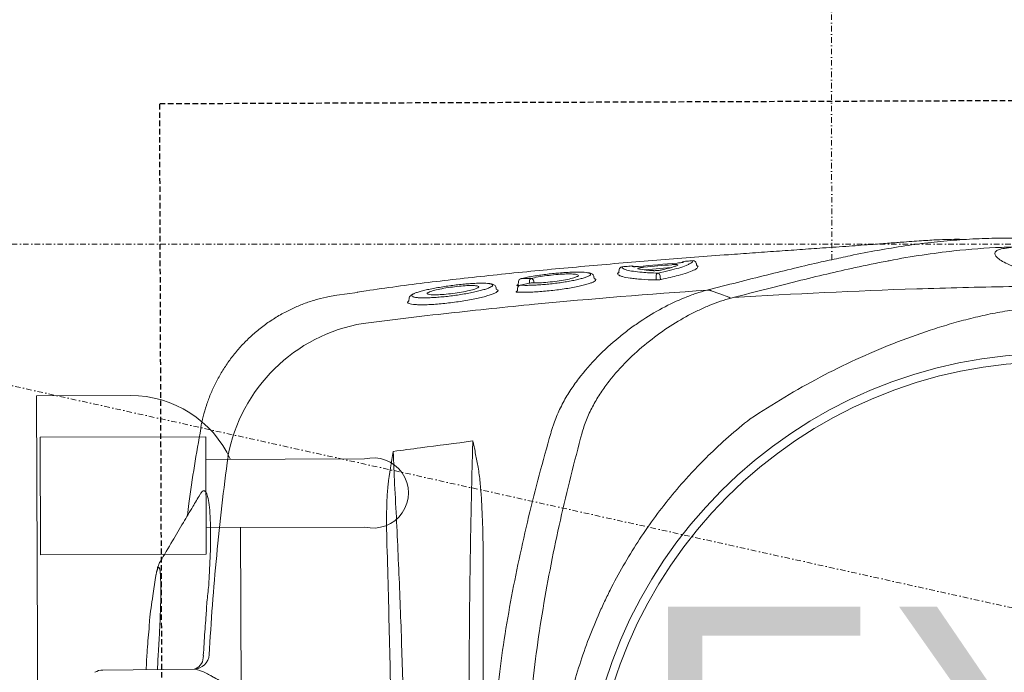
# Model space of a CAD drawing. Header units: millimetres. Extents: x 103872 to 294171, y 5570 to 32737.
# Tile 6 of 117: x 107060 to 107284, y 8713 to 8862. Entities that reach past the tile are written whole.
import ezdxf

# ---------------------------------------------------------------- set-up
doc = ezdxf.new("R2010")
doc.units = ezdxf.units.MM
doc.header["$LTSCALE"] = 2.5
doc.linetypes.add('11aa1PB-bd$0$11aa1PB-af$0$TRATTEGGIATA', pattern=[0.75, 0.5, -0.25])
doc.linetypes.add('DASHDOT2', pattern=[0.5, 0.25, -0.125, 0, -0.125])
for name, color, linetype, lineweight in [('A - TEXT', 7, 'Continuous', 13), ('CKD Equipments', 252, 'Continuous', 0), ('Dimension', 40, 'Continuous', 0), ('EQUIPMENT', 210, 'Continuous', 0), ('K Equipment', 30, 'Continuous', 9)]:
    doc.layers.add(name, color=color, linetype=linetype, lineweight=lineweight)
doc.layers.add('FAINTEQUIP', color=253, linetype='Continuous')
doc.styles.add('style1', font='arial.ttf', dxfattribs={"height": 150})

# ---------------------------------------------------------------- blocks, each defined once
blk = doc.blocks.new('G$C62143A14')
at = {"color": 8, "linetype": 'Continuous', "lineweight": 0}
for p, q in [((208.18, 421.59), (207.96, 442.42)), ((229.05, 430.4), (224.9, 430.98)), ((208.09, 429.99), (211.67, 429.77)), ((263.02, 420.05), (263.03, 420.06)), ((293.32, 389.13), (293.32, 389.13)), ((293.99, 384.45), (293.33, 389.13)), ((291.52, 372.86), (291.75, 373.03)), ((291.75, 373.03), (291.89, 372.94)), ((292.68, 372.68), (292.07, 372.73)), ((294.69, 352.82), (294.55, 352.56)), ((294.69, 352.82), (295.04, 352.87)), ((295.02, 347.96), (294.44, 348.02)), ((295.57, 347.57), (295.56, 347.78)), ((296.51, 347.79), (295.72, 347.85)), ((295.62, 347.42), (295.63, 347.34)), ((297.11, 347.26), (297.12, 347.17)), ((297.14, 330.54), (297.51, 330.6)), ((299.19, 324.84), (298.65, 324.89)), ((299.65, 313.02), (299.11, 319.03)), ((299.93, 306.87), (299.54, 307.1)), ((300.25, 307.25), (300.6, 307.28))]:
    blk.add_line(p, q, dxfattribs=at)
at = {"color": 8, "linetype": 'Continuous', "lineweight": 0, "flags": 128}
for points in [[(297.14, 316.41), (297.53, 316.42), (297.75, 316.42)], [(297.76, 315.55), (297.54, 315.55), (297.25, 315.55)], [(294.35, 303.89), (293.65, 301.9), (292.93, 299.88)], [(294.36, 303.9), (294.36, 303.9), (294.36, 303.9)]]:
    blk.add_lwpolyline(points, dxfattribs=at)
at = {"color": 8, "linetype": 'Continuous', "lineweight": 0}
for radius in [106.93, 105]:
    blk.add_circle((173.18, 226), radius, dxfattribs=at)
for centre, radius, start, end in [((204.46, 442.38), 3.5, 0.6162, 31.58), ((211.65, 421.66), 3.47, 181.0853, 266.5636), ((211.04, 422.65), 3.14, 205.2925, 273.8166), ((249.74, 376.79), 37.74, 9.6758, 79.5449), ((264.82, 359.79), 5.1, 198.6597, 198.9824), ((294.94, 347.26), 0.7, 12.661, 83.5815), ((296.43, 347.09), 0.7, 13.9483, 83.5267), ((296.58, 344.61), 0.647, 25.9821, 94.7257), ((296.48, 344.98), 0.693, 275.2747, 353.0745), ((298.68, 325.23), 0.348, 185.1947, 265.5072), ((299.12, 324.15), 0.697, 5.1574, 85.494), ((299.33, 321.9), 0.695, 318.7848, 5.7695), ((297.12, 316.75), 0.335, 206.4693, 272.844), ((297.78, 315.75), 0.67, 26.2861, 92.8593), ((297.27, 315.2), 0.351, 93.7086, 162.6713), ((297.71, 316.25), 0.701, 273.6779, 342.8405), ((300.37, 310.04), 0.693, 4.1684, 50.6673), ((300.28, 306.9), 0.349, 95.7954, 184.7427), ((300.53, 307.98), 0.698, 275.8053, 4.7892)]:
    blk.add_arc(centre, radius, start, end, dxfattribs=at)
for points, knots in [([(217.34, 431.84), (215.51, 432.03), (212.42, 432.35), (209.32, 432.48), (208.06, 432.53)], [0, 0, 0, 0, 0.593547, 1, 1, 1, 1]), ([(211.67, 429.77), (212.8, 429.7), (215.09, 429.56), (218.36, 429.4), (221.43, 429.28), (224.19, 429.21), (226.63, 429.19), (228.63, 429.23), (230.14, 429.31), (231.09, 429.45), (231.48, 429.63), (231.26, 429.85), (230.51, 430.11), (229.54, 430.3), (229.05, 430.4)], [0, 0, 0, 0, 0.082182, 0.166764, 0.247017, 0.329479, 0.412022, 0.496967, 0.579727, 0.664898, 0.747476, 0.832441, 0.915021, 1, 1, 1, 1]), ([(224.9, 430.98), (223.05, 431.29), (220.59, 431.72), (217.98, 431.83), (217.34, 431.86)], [0, 0, 0, 0, 0.753677, 1, 1, 1, 1]), ([(232.62, 429.35), (232.51, 429.44), (232.21, 429.6), (231.78, 429.77), (231.17, 429.96), (230.4, 430.16), (229.66, 430.3), (229.26, 430.36)], [0, 0, 0, 0, 0.095307, 0.229075, 0.409095, 0.722588, 1, 1, 1, 1]), ([(247.95, 420.3), (247.03, 420.83), (244.9, 422.08), (241.37, 424.17), (237.17, 426.65), (234.2, 428.42), (232.62, 429.35)], [0, 0, 0, 0, 0.1790671, 0.418189, 0.6906263, 1, 1, 1, 1]), ([(191.78, 388.17), (191.99, 389.22), (192.26, 390.25), (192.87, 392.28), (193.22, 393.28), (193.97, 395.21), (194.37, 396.15), (195.22, 398), (195.66, 398.9), (196.56, 400.66), (197.02, 401.53), (197.72, 402.8), (197.95, 403.22), (198.43, 404.05), (198.66, 404.46), (199.83, 406.48), (200.76, 408.01), (202.1, 410.19), (202.54, 410.89), (203.17, 411.93), (203.38, 412.27), (203.79, 412.93), (203.99, 413.25), (204.96, 414.85), (205.66, 416.01), (206.41, 417.33), (206.55, 417.58), (206.82, 418.08), (206.95, 418.32), (207.3, 419.01), (207.5, 419.42), (208, 420.56), (208.18, 421.17), (208.18, 421.59)], [0, 0, 0, 0, 0.0625, 0.0625, 0.125, 0.125, 0.1875, 0.1875, 0.25, 0.25, 0.3125, 0.3125, 0.34375, 0.34375, 0.375, 0.375, 0.5, 0.5, 0.5625, 0.5625, 0.59375, 0.59375, 0.625, 0.625, 0.75, 0.75, 0.78125, 0.78125, 0.8125, 0.8125, 0.875, 0.875, 1, 1, 1, 1]), ([(263.02, 420.08), (257.33, 421.08), (250.71, 422.24), (244.05, 423.02), (243.13, 423.13)], [0, 0, 0, 0, 0.861575, 1, 1, 1, 1]), ([(211.25, 419.52), (213.05, 419.41), (214.85, 419.3), (217.55, 419.11), (218.89, 419.02), (220.47, 418.9), (221.14, 418.85), (221.59, 418.81), (221.81, 418.8), (222.04, 418.78)], [0, 0, 0, 0, 0.5, 0.5, 0.75, 0.875, 0.9375, 0.9375, 1, 1, 1, 1]), ([(222.04, 418.78), (222.04, 418.78), (223.3, 418.79), (225.86, 418.35), (229.86, 418.16), (233.98, 417.93), (237.98, 417.85), (241.53, 417.88), (244.47, 418.04), (246.75, 418.33), (248.25, 418.73), (248.89, 419.24), (248.81, 419.75), (248.17, 420.12), (247.95, 420.25)], [0, 0, 0, 0, 0.000001, 0.07749, 0.156459, 0.25141, 0.349211, 0.444694, 0.543101, 0.640433, 0.740837, 0.840407, 0.943195, 1, 1, 1, 1]), ([(293.34, 389.13), (293.26, 389.7), (293.04, 391.17), (292.46, 393.48), (291.65, 396.06), (290.65, 398.57), (289.42, 401.09), (287.96, 403.58), (286.27, 406.01), (284.41, 408.27), (282.41, 410.34), (280.28, 412.24), (278.04, 413.94), (275.7, 415.46), (273.28, 416.78), (270.8, 417.9), (268.28, 418.84), (265.73, 419.56), (263.98, 419.98), (263.07, 420.1), (263.03, 420.11)], [0, 0, 0, 0, 0.037673, 0.095878, 0.154189, 0.212585, 0.271048, 0.33568, 0.39959, 0.46265, 0.524915, 0.586431, 0.647228, 0.707328, 0.766741, 0.825471, 0.883514, 0.940856, 0.997479, 1, 1, 1, 1]), ([(211.44, 418.2), (215.22, 417.96), (222.78, 417.5), (234.09, 416.51), (245.37, 415.35), (252.85, 414.38), (256.59, 413.9)], [0, 0, 0, 0, 0.249615, 0.499229, 0.749614, 1, 1, 1, 1]), ([(222.04, 418.78), (222.04, 418.78), (222.04, 418.78), (222.04, 418.78), (222.04, 418.78), (222.04, 418.78), (222.04, 418.78)], [0, 0, 0, 0, 0.000000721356, 0.000000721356, 0.000000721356, 0.000001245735, 0.000001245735, 0.000001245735, 0.000001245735]), ([(222.04, 418.78), (222.04, 418.78), (222.04, 418.78), (222.04, 418.78), (222.04, 418.78), (222.04, 418.78)], [0, 0, 0, 0, 0.341802, 0.948176, 1, 1, 1, 1]), ([(306.03, 246.53), (306.05, 246.74), (306.1, 247.44), (306.09, 249.1), (306.02, 251.41), (305.91, 253.61), (305.79, 255.51), (305.64, 257.64), (305.45, 260.19), (305.22, 263.27), (304.97, 266.57), (304.74, 269.7), (304.53, 272.52), (304.32, 275.47), (304.06, 279.2), (303.74, 283.72), (303.37, 289.07), (302.98, 294.49), (302.53, 300.72), (302.02, 307.68), (301.42, 315.36), (300.79, 323.06), (300.12, 330.75), (299.43, 338.41), (298.7, 346.04), (297.93, 353.61), (297.11, 361.08), (296.25, 368.42), (295.34, 375.55), (294.6, 380.92), (294.16, 383.8), (294.06, 384.46)], [0, 0, 0, 0, 0.00345, 0.046619, 0.089766, 0.112425, 0.13508, 0.158154, 0.181221, 0.209069, 0.237397, 0.25624, 0.275086, 0.294404, 0.313726, 0.346115, 0.37852, 0.411676, 0.44484, 0.491581, 0.538367, 0.585123, 0.633242, 0.681401, 0.729516, 0.779903, 0.830337, 0.880732, 0.93264, 0.98459, 1, 1, 1, 1]), ([(286.94, 383.13), (287.76, 376.65), (288.53, 370.15), (289.98, 357.15), (290.66, 350.64), (292.54, 331.08), (293.61, 318), (294.49, 304.89)], [0, 0, 0, 0, 0.25, 0.25, 0.5, 0.5, 1, 1, 1, 1]), ([(191, 376.67), (198.59, 376.8), (206.17, 376.94), (221.3, 377.29), (228.84, 377.49), (236.37, 377.71)], [0, 0, 0, 0, 0.5, 0.5, 1, 1, 1, 1]), ([(236.37, 377.71), (238.67, 377.78), (240.98, 377.82), (244.44, 377.78), (245.59, 377.76), (247.31, 377.68), (247.89, 377.65), (249.04, 377.56), (249.61, 377.51), (250.18, 377.45)], [0, 0, 0, 0, 0.5, 0.5, 0.75, 0.75, 0.875, 0.875, 1, 1, 1, 1]), ([(250.28, 375.96), (244.6, 375.66), (238.88, 375.38), (227.37, 374.87), (221.57, 374.64), (209.88, 374.24), (204, 374.07), (192.2, 373.78), (186.29, 373.66), (180.37, 373.57)], [0, 0, 0, 0, 0.25, 0.25, 0.5, 0.5, 0.75, 0.75, 1, 1, 1, 1]), ([(294.16, 352.6), (294.11, 352.65), (293.98, 352.78), (293.73, 353.31), (293.42, 354.15), (293.09, 355.26), (292.77, 356.58), (292.44, 358.09), (292.14, 359.73), (291.87, 361.47), (291.63, 363.23), (291.44, 364.97), (291.29, 366.64), (291.2, 368.2), (291.16, 369.59), (291.18, 370.78), (291.24, 371.74), (291.35, 372.47), (291.46, 372.73), (291.52, 372.86)], [0, 0, 0, 0, 0.033748, 0.0943765, 0.1550059, 0.2164046, 0.2778011, 0.3394988, 0.401186, 0.4625018, 0.5238027, 0.5842501, 0.6446877, 0.7043114, 0.7639324, 0.8229043, 0.8818778, 0.9409376, 1, 1, 1, 1]), ([(291.89, 372.94), (291.91, 372.94), (291.96, 372.91), (292.02, 372.8), (292.06, 372.73)], [0, 0, 0, 0, 0.362557, 1, 1, 1, 1]), ([(293.71, 371.53), (293.63, 371.79), (293.53, 372.04), (293.36, 372.27), (293.05, 372.57), (292.8, 372.64), (292.68, 372.68)], [0, 0, 0, 0, 0.040319, 0.556981, 0.79767, 1, 1, 1, 1]), ([(292.91, 371.44), (292.88, 371.3), (292.81, 370.96), (292.76, 370.16), (292.74, 369.11), (292.77, 367.89), (292.85, 366.53), (292.97, 365.07), (293.13, 363.56), (293.33, 362.02), (293.56, 360.51), (293.82, 359.04), (294.1, 357.68), (294.39, 356.46), (294.69, 355.42), (294.95, 354.63), (295.11, 354.31), (295.18, 354.18)], [0, 0, 0, 0, 0.051259, 0.120283, 0.188472, 0.25666, 0.324296, 0.39193, 0.459615, 0.527293, 0.595995, 0.664696, 0.734631, 0.804571, 0.875351, 0.946131, 1, 1, 1, 1]), ([(293.27, 372.08), (293.21, 372.06), (293.08, 372.03), (292.98, 371.77), (292.93, 371.56), (292.92, 371.5), (292.91, 371.44)], [0, 0, 0, 0, 0.435282, 0.87053, 0.887642, 1, 1, 1, 1]), ([(293.7, 371.55), (293.63, 371.69), (293.48, 371.99), (293.35, 372.05), (293.27, 372.08)], [0, 0, 0, 0, 0.460027, 1, 1, 1, 1]), ([(295.97, 354.29), (295.98, 354.35), (296.04, 354.57), (296.08, 355.21), (296.1, 356.17), (296.07, 357.34), (296, 358.65), (295.88, 360.07), (295.73, 361.57), (295.54, 363.11), (295.32, 364.64), (295.08, 366.13), (294.82, 367.54), (294.55, 368.81), (294.27, 369.93), (294, 370.83), (293.81, 371.37), (293.71, 371.53), (293.7, 371.55)], [0, 0, 0, 0, 0.024652, 0.093115, 0.161575, 0.22959, 0.297606, 0.365358, 0.433111, 0.501455, 0.569803, 0.639058, 0.708314, 0.778292, 0.84826, 0.918899, 0.989527, 1, 1, 1, 1]), ([(295.02, 357.12), (294.94, 357.28), (294.74, 357.66), (294.4, 358.94), (294.04, 360.69), (293.73, 362.7), (293.52, 364.71), (293.42, 366.44), (293.44, 367.69), (293.53, 368.06), (293.57, 368.21)], [0, 0, 0, 0, 0.104326, 0.2390748, 0.3747463, 0.5100267, 0.6439516, 0.7758487, 0.9059011, 1, 1, 1, 1]), ([(293.57, 368.21), (293.58, 368.28), (293.62, 368.55), (293.7, 368.56), (293.75, 368.57)], [0, 0, 0, 0, 0.273671, 1, 1, 1, 1]), ([(293.75, 368.57), (293.78, 368.56), (293.88, 368.54), (294, 368.28), (294.08, 368.1)], [0, 0, 0, 0, 0.292267, 1, 1, 1, 1]), ([(294.08, 368.1), (294.1, 368.07), (294.22, 367.87), (294.49, 366.91), (294.84, 365.29), (295.16, 363.32), (295.41, 361.3), (295.55, 359.45), (295.58, 357.95), (295.5, 357.42), (295.46, 357.16)], [0, 0, 0, 0, 0.025718, 0.168563, 0.309104, 0.450813, 0.590944, 0.727665, 0.867111, 1, 1, 1, 1]), ([(176.37, 358.94), (182.93, 359), (189.47, 359.03), (199.27, 359.03), (202.53, 359.03), (209.05, 359), (212.31, 358.99), (218.81, 358.93), (222.06, 358.9), (228.52, 358.82), (231.74, 358.78), (241.38, 358.62), (247.76, 358.49), (254.1, 358.33)], [0, 0, 0, 0, 0.25, 0.25, 0.375, 0.375, 0.5, 0.5, 0.625, 0.625, 0.75, 0.75, 1, 1, 1, 1]), ([(254.16, 356.97), (253.59, 356.87), (253.02, 356.78), (251.88, 356.63), (251.31, 356.57), (249.59, 356.4), (248.44, 356.3), (245, 356.08), (242.7, 355.98), (238.08, 355.85), (235.77, 355.81), (231.14, 355.77), (228.82, 355.77), (226.5, 355.78)], [0, 0, 0, 0, 0.0625, 0.0625, 0.125, 0.125, 0.25, 0.25, 0.5, 0.5, 0.75, 0.75, 1, 1, 1, 1]), ([(260, 358.13), (259.94, 358.11), (259.88, 358.09), (259.76, 358.07), (259.7, 358.05), (259.52, 358.01), (259.39, 357.99), (259.03, 357.91), (258.79, 357.86), (258.06, 357.71), (257.57, 357.62), (256.11, 357.33), (255.14, 357.15), (254.16, 356.97)], [0, 0, 0, 0, 0.03125, 0.03125, 0.0625, 0.0625, 0.125, 0.125, 0.25, 0.25, 0.5, 0.5, 1, 1, 1, 1]), ([(259.99, 358.16), (260.03, 358.16), (260.08, 358.17), (260.13, 358.18), (260.13, 358.18), (260.14, 358.18), (260.15, 358.18)], [0, 0, 0, 0, 0.0002027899, 0.0002027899, 0.0002027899, 0.000241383, 0.000241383, 0.000241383, 0.000241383]), ([(260, 358.13), (260.04, 358.14), (260.08, 358.16), (260.13, 358.17), (260.14, 358.18), (260.14, 358.18), (260.15, 358.18)], [0, 0, 0, 0, 0.0002012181, 0.0002012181, 0.0002012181, 0.0002381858, 0.0002381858, 0.0002381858, 0.0002381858]), ([(295.46, 357.16), (295.43, 357.05), (295.33, 356.78), (295.18, 356.76), (295.04, 357.07), (295.02, 357.12)], [0, 0, 0, 0, 0.3430891, 0.88625, 1, 1, 1, 1]), ([(226.5, 355.78), (219.55, 355.81), (212.59, 355.82), (198.65, 355.8), (191.67, 355.77), (184.68, 355.72)], [0, 0, 0, 0, 0.5, 0.5, 1, 1, 1, 1]), ([(295.04, 352.87), (295.18, 352.9), (295.45, 352.96), (295.69, 353.24), (295.84, 353.54), (295.93, 353.79), (295.96, 354.01), (295.98, 354.35)], [0, 0, 0, 0, 0.189682, 0.383118, 0.601033, 0.910563, 1, 1, 1, 1]), ([(295.18, 354.18), (295.2, 354.13), (295.31, 353.88), (295.51, 353.64), (295.73, 353.61), (295.89, 353.86), (295.95, 354.17), (295.97, 354.29)], [0, 0, 0, 0, 0.05833, 0.302284, 0.613601, 0.849253, 1, 1, 1, 1]), ([(184.11, 354.02), (187.42, 353.89), (190.73, 353.7), (197.33, 353.19), (200.62, 352.87), (210.48, 351.74), (217.01, 350.75), (226.74, 348.97), (229.97, 348.33), (236.41, 346.95), (239.63, 346.22), (249.23, 343.92), (255.57, 342.23), (261.88, 340.42)], [0, 0, 0, 0, 0.125, 0.125, 0.25, 0.25, 0.5, 0.5, 0.625, 0.625, 0.75, 0.75, 1, 1, 1, 1]), ([(294.55, 352.56), (294.53, 352.53), (294.46, 352.38), (294.33, 352.4), (294.2, 352.56), (294.16, 352.6)], [0, 0, 0, 0, 0.164294, 0.743142, 1, 1, 1, 1]), ([(296.72, 330.21), (296.64, 330.29), (296.48, 330.46), (296.21, 331.05), (295.92, 331.89), (295.62, 332.98), (295.33, 334.28), (295.04, 335.76), (294.78, 337.37), (294.55, 339.07), (294.35, 340.79), (294.2, 342.5), (294.09, 344.13), (294.03, 345.63), (294.02, 346.99), (294.05, 347.73), (294.07, 348.1)], [0, 0, 0, 0, 0.071618, 0.142753, 0.213878, 0.286427, 0.35898, 0.431664, 0.504338, 0.576108, 0.647879, 0.719404, 0.790924, 0.860781, 0.930635, 1, 1, 1, 1]), ([(294.07, 348.1), (294.07, 348.14), (294.08, 348.25), (294.11, 348.34), (294.16, 348.32), (294.21, 348.25), (294.23, 348.16), (294.23, 348.15)], [0, 0, 0, 0, 0.154961, 0.423114, 0.700286, 0.983621, 1, 1, 1, 1]), ([(294.44, 348.03), (294.42, 348.03), (294.36, 348.03), (294.29, 348.08), (294.24, 348.12), (294.22, 348.15), (294.22, 348.15), (294.22, 348.15)], [0, 0, 0, 0, 0.182746, 0.439819, 0.656767, 0.84565, 1, 1, 1, 1]), ([(295.56, 347.78), (295.56, 347.89), (295.56, 347.98), (295.58, 348.11), (295.59, 348.15), (295.61, 348.17), (295.62, 348.16), (295.64, 348.15), (295.65, 348.13), (295.67, 348.09), (295.68, 348.06), (295.7, 347.99), (295.71, 347.95), (295.72, 347.85)], [0, 0, 0, 0, 0.25, 0.25, 0.5, 0.5, 0.625, 0.625, 0.75, 0.75, 0.875, 0.875, 1, 1, 1, 1]), ([(262.02, 333.28), (258.73, 334.18), (255.43, 335.04), (248.8, 336.69), (245.48, 337.48), (235.46, 339.73), (228.74, 341.06), (218.57, 342.75), (215.17, 343.26), (208.35, 344.16), (204.93, 344.56), (194.65, 345.57), (187.78, 345.99), (180.88, 346.15)], [0, 0, 0, 0, 0.125, 0.125, 0.25, 0.25, 0.5, 0.5, 0.625, 0.625, 0.75, 0.75, 1, 1, 1, 1]), ([(295.63, 347.34), (295.62, 347.01), (295.59, 346.34), (295.6, 345.13), (295.65, 343.78), (295.75, 342.35), (295.88, 340.86), (296.05, 339.36), (296.26, 337.87), (296.48, 336.46), (296.73, 335.15), (296.99, 333.98), (297.26, 332.99), (297.49, 332.28), (297.62, 332.01), (297.67, 331.9)], [0, 0, 0, 0, 0.077175, 0.156582, 0.233739, 0.313124, 0.390191, 0.469435, 0.547696, 0.628206, 0.706882, 0.787758, 0.867927, 0.950446, 1, 1, 1, 1]), ([(296.18, 344.87), (296.1, 345.24), (296.02, 345.6), (295.94, 345.96), (295.84, 346.42), (295.73, 346.88), (295.63, 347.34)], [0, 0, 0, 0, 0.002000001, 0.002000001, 0.002000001, 0.004555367, 0.004555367, 0.004555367, 0.004555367]), ([(296.09, 345.25), (296.17, 345.25), (296.31, 345.25), (296.46, 345.26), (296.53, 345.26)], [0, 0, 0, 0, 0.492258, 1, 1, 1, 1]), ([(298.45, 331.95), (298.46, 331.99), (298.52, 332.19), (298.57, 332.76), (298.62, 333.69), (298.62, 334.81), (298.58, 336.08), (298.5, 337.45), (298.38, 338.92), (298.23, 340.41), (298.05, 341.92), (297.84, 343.39), (297.62, 344.77), (297.38, 346.07), (297.21, 346.8), (297.12, 347.17)], [0, 0, 0, 0, 0.020975, 0.103092, 0.183625, 0.266595, 0.345335, 0.426326, 0.505338, 0.586596, 0.666706, 0.749125, 0.829586, 0.912317, 1, 1, 1, 1]), ([(297.12, 347.17), (297.13, 346.81), (297.13, 346.45), (297.14, 346.09), (297.15, 345.69), (297.16, 345.29), (297.16, 344.9)], [0, 0, 0, 0, 0.002000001, 0.002000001, 0.002000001, 0.004185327, 0.004185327, 0.004185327, 0.004185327]), ([(297.58, 334.47), (297.49, 334.68), (297.28, 335.14), (296.94, 336.58), (296.61, 338.45), (296.35, 340.55), (296.19, 342.58), (296.15, 344.02), (296.17, 344.68), (296.18, 344.87)], [0, 0, 0, 0, 0.13658, 0.298557, 0.459137, 0.618553, 0.777567, 0.932744, 1, 1, 1, 1]), ([(296.54, 344.29), (296.47, 344.29), (296.39, 344.29), (296.32, 344.28), (296.25, 344.28), (296.18, 344.28), (296.16, 344.28)], [0.0009424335, 0.0009424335, 0.0009424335, 0.0009424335, 0.0012598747, 0.0012598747, 0.0012598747, 0.0015659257, 0.0015659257, 0.0015659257, 0.0015659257]), ([(297.16, 344.9), (297.28, 344.39), (297.51, 343.38), (297.82, 341.35), (298.05, 339.26), (298.19, 337.27), (298.2, 335.69), (298.16, 334.78), (298.09, 334.62), (298.08, 334.61)], [0, 0, 0, 0, 0.171047, 0.337716, 0.501919, 0.665785, 0.826587, 0.987812, 1, 1, 1, 1]), ([(176.96, 339.43), (179.33, 339.32), (181.45, 339.19), (184.64, 338.91), (185.7, 338.8), (187.83, 338.55), (188.88, 338.42), (194.15, 337.67), (198.29, 336.84), (206.46, 334.76), (210.49, 333.5), (216.42, 331.29), (218.39, 330.49), (221.31, 329.22), (222.28, 328.78), (224.21, 327.87), (225.17, 327.41), (229.93, 325.02), (233.59, 322.91), (240.66, 318.33), (244.06, 315.86), (248.96, 311.86), (250.56, 310.48), (252.91, 308.34), (253.69, 307.62), (255.22, 306.14), (255.98, 305.39), (259.71, 301.59), (262.53, 298.39), (265.16, 295.03)], [0, 0, 0, 0, 0.0625, 0.0625, 0.09375, 0.09375, 0.125, 0.125, 0.25, 0.25, 0.375, 0.375, 0.4375, 0.4375, 0.46875, 0.46875, 0.5, 0.5, 0.625, 0.625, 0.75, 0.75, 0.8125, 0.8125, 0.84375, 0.84375, 0.875, 0.875, 1, 1, 1, 1]), ([(261.89, 340.42), (262.18, 340.34), (262.47, 340.26), (263.05, 340.09), (263.34, 340), (264.19, 339.71), (264.75, 339.51), (266.4, 338.85), (267.46, 338.35), (269.53, 337.27), (270.53, 336.68), (272.48, 335.43), (273.41, 334.77), (276.1, 332.73), (277.76, 331.28), (280.86, 328.24), (282.3, 326.66), (283.99, 324.62), (284.32, 324.21), (284.96, 323.38), (285.28, 322.97), (286.2, 321.73), (286.79, 320.9), (288.47, 318.4), (289.48, 316.71), (291.29, 313.34), (292.1, 311.64), (293.13, 309.09), (293.45, 308.23), (294.02, 306.53), (294.28, 305.68), (294.5, 304.84)], [0, 0, 0, 0, 0.015625, 0.015625, 0.03125, 0.03125, 0.0625, 0.0625, 0.125, 0.125, 0.1875, 0.1875, 0.25, 0.25, 0.375, 0.375, 0.5, 0.5, 0.53125, 0.53125, 0.5625, 0.5625, 0.625, 0.625, 0.75, 0.75, 0.875, 0.875, 0.9375, 0.9375, 1, 1, 1, 1]), ([(298.08, 334.61), (298.03, 334.43), (297.92, 334.05), (297.73, 334.1), (297.6, 334.43), (297.58, 334.47)], [0, 0, 0, 0, 0.442836, 0.93482, 1, 1, 1, 1]), ([(292.69, 299.36), (292.26, 300.96), (291.71, 302.57), (290.72, 305), (290.36, 305.81), (289.6, 307.43), (289.2, 308.23), (287.91, 310.65), (286.95, 312.24), (284.85, 315.42), (283.7, 316.99), (281.18, 320.09), (279.83, 321.59), (276.94, 324.47), (275.4, 325.86), (272.9, 327.8), (272.03, 328.43), (270.67, 329.33), (270.21, 329.62), (269.28, 330.18), (268.8, 330.46), (267.36, 331.24), (266.37, 331.72), (264.32, 332.57), (263.27, 332.94), (262.17, 333.24)], [0, 0, 0, 0, 0.125, 0.125, 0.1875, 0.1875, 0.25, 0.25, 0.375, 0.375, 0.5, 0.5, 0.625, 0.625, 0.75, 0.75, 0.8125, 0.8125, 0.84375, 0.84375, 0.875, 0.875, 0.9375, 0.9375, 1, 1, 1, 1]), ([(297.51, 330.6), (297.64, 330.62), (297.9, 330.67), (298.14, 330.93), (298.31, 331.23), (298.4, 331.47), (298.43, 331.67), (298.44, 331.91)], [0, 0, 0, 0, 0.17949, 0.37827, 0.600214, 0.910843, 1, 1, 1, 1]), ([(297.67, 331.9), (297.7, 331.83), (297.81, 331.57), (297.99, 331.36), (298.2, 331.32), (298.35, 331.52), (298.42, 331.83), (298.45, 331.95)], [0, 0, 0, 0, 0.090668, 0.336678, 0.578374, 0.827655, 1, 1, 1, 1]), ([(297.02, 330.3), (296.99, 330.26), (296.91, 330.11), (296.8, 330.17), (296.72, 330.21)], [0, 0, 0, 0, 0.2883186, 1, 1, 1, 1]), ([(297.14, 330.54), (297.14, 330.52), (297.1, 330.38), (297.05, 330.33), (297.02, 330.3)], [0, 0, 0, 0, 0.259715, 1, 1, 1, 1]), ([(296.82, 316.6), (296.85, 317.77), (296.91, 318.83), (297.01, 320.26), (297.05, 320.72), (297.12, 321.35), (297.14, 321.56), (297.19, 321.95), (297.21, 322.14), (297.34, 323.04), (297.46, 323.63), (297.62, 324.2), (297.65, 324.31), (297.72, 324.5), (297.76, 324.59), (297.87, 324.83), (297.94, 324.95), (298.02, 325.04)], [0, 0, 0, 0, 0.25, 0.25, 0.375, 0.375, 0.4375, 0.4375, 0.5, 0.5, 0.75, 0.75, 0.8125, 0.8125, 0.875, 0.875, 1, 1, 1, 1]), ([(298.34, 325.2), (298.34, 325.19), (298.36, 325.18), (298.39, 325.12), (298.41, 325.05), (298.41, 325.05), (298.41, 325.05), (298.41, 325.05), (298.41, 325.05), (298.41, 325.03), (298.41, 325.02), (298.42, 325.01)], [0, 0, 0, 0, 0.360471, 0.996119, 1, 1, 1, 1, 1, 1, 1.104216, 1.104216, 1.104216, 1.104216]), ([(299.21, 323.4), (299.17, 323.3), (299.01, 322.93), (298.78, 321.67), (298.58, 319.9), (298.44, 317.97), (298.4, 316.69), (298.38, 316.05)], [0, 0, 0, 0, 0.101558, 0.36428, 0.634712, 0.816091, 1, 1, 1, 1]), ([(299.81, 324.21), (299.68, 324.19), (299.47, 324.14), (299.28, 323.61), (299.21, 323.4)], [0, 0, 0, 0, 0.608975, 1, 1, 1, 1]), ([(300.02, 321.97), (299.98, 322.44), (299.94, 322.9), (299.89, 323.37), (299.87, 323.65), (299.84, 323.93), (299.81, 324.21)], [0, 0, 0, 0, 0.002, 0.002, 0.002, 0.003216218, 0.003216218, 0.003216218, 0.003216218]), ([(299.39, 320.51), (299.41, 320.58), (299.44, 320.6), (299.48, 320.55), (299.5, 320.52), (299.53, 320.44), (299.55, 320.39), (299.58, 320.27), (299.59, 320.2), (299.63, 320.04), (299.64, 319.95), (299.67, 319.75), (299.69, 319.65), (299.71, 319.44), (299.72, 319.33), (299.73, 319.22)], [0, 0, 0, 0, 0.25, 0.25, 0.375, 0.375, 0.5, 0.5, 0.625, 0.625, 0.75, 0.75, 0.875, 0.875, 1, 1, 1, 1]), ([(299.9, 320.47), (299.88, 320.64), (299.87, 320.8), (299.86, 321.04), (299.86, 321.11), (299.85, 321.25), (299.85, 321.32), (299.85, 321.45), (299.85, 321.51), (299.86, 321.61), (299.86, 321.66), (299.88, 321.78), (299.89, 321.83), (299.91, 321.85)], [0, 0, 0, 0, 0.25, 0.25, 0.375, 0.375, 0.5, 0.5, 0.625, 0.625, 0.75, 0.75, 1, 1, 1, 1]), ([(298.95, 317.07), (298.97, 317.47), (299, 317.84), (299.05, 318.52), (299.09, 318.84), (299.2, 319.71), (299.29, 320.17), (299.39, 320.51)], [0, 0, 0, 0, 0.25, 0.25, 0.5, 0.5, 1, 1, 1, 1]), ([(296.94, 315.3), (296.92, 315.4), (296.9, 315.5), (296.87, 315.71), (296.86, 315.83), (296.84, 316.06), (296.83, 316.18), (296.82, 316.4), (296.82, 316.5), (296.82, 316.6)], [0, 0, 0, 0, 0.25, 0.25, 0.5, 0.5, 0.75, 0.75, 1, 1, 1, 1]), ([(299.12, 315.04), (299.11, 315.1), (299.1, 315.18), (299.07, 315.33), (299.05, 315.42), (299.02, 315.68), (298.99, 315.87), (298.97, 316.15), (298.96, 316.24), (298.95, 316.43), (298.95, 316.52), (298.94, 316.69), (298.94, 316.78), (298.94, 316.93), (298.94, 317.01), (298.95, 317.07)], [0, 0, 0, 0, 0.125, 0.125, 0.25, 0.25, 0.5, 0.5, 0.625, 0.625, 0.75, 0.75, 0.875, 0.875, 1, 1, 1, 1]), ([(299.54, 307.1), (299.53, 307.1), (299.38, 307.19), (299.02, 307.89), (298.46, 309.27), (297.9, 311.14), (297.39, 313.18), (297.09, 314.59), (296.94, 315.3)], [0, 0, 0, 0, 0.014248, 0.225084, 0.445739, 0.672661, 0.835112, 1, 1, 1, 1]), ([(298.38, 316.05), (298.57, 315.15), (298.96, 313.34), (299.55, 311.21), (300.06, 309.65), (300.35, 309.1), (300.47, 308.88)], [0, 0, 0, 0, 0.266556, 0.54057, 0.811878, 1, 1, 1, 1]), ([(300.19, 311.52), (300.11, 311.7), (300.02, 311.9), (299.85, 312.38), (299.76, 312.65), (299.49, 313.53), (299.31, 314.23), (299.12, 315.04)], [0, 0, 0, 0, 0.25, 0.25, 0.5, 0.5, 1, 1, 1, 1]), ([(300.3, 312.85), (300.31, 312.74), (300.32, 312.63), (300.33, 312.42), (300.33, 312.31), (300.34, 312.12), (300.34, 312.03), (300.34, 311.86), (300.33, 311.78), (300.32, 311.59), (300.3, 311.51), (300.26, 311.46), (300.25, 311.46), (300.22, 311.47), (300.21, 311.49), (300.19, 311.52)], [0, 0, 0, 0, 0.125, 0.125, 0.25, 0.25, 0.375, 0.375, 0.5, 0.5, 0.75, 0.75, 0.875, 0.875, 1, 1, 1, 1]), ([(300.92, 310.22), (300.9, 310.24), (300.88, 310.3), (300.84, 310.42), (300.83, 310.47), (300.81, 310.57), (300.8, 310.63), (300.76, 310.82), (300.74, 310.97), (300.7, 311.28), (300.68, 311.45), (300.67, 311.62)], [0, 0, 0, 0, 0.25, 0.25, 0.375, 0.375, 0.5, 0.5, 0.75, 0.75, 1, 1, 1, 1]), ([(301.23, 308.04), (301.19, 308.5), (301.15, 308.97), (301.11, 309.43), (301.1, 309.65), (301.08, 309.87), (301.06, 310.1)], [0, 0, 0, 0, 0.002, 0.002, 0.002, 0.002950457, 0.002950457, 0.002950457, 0.002950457]), ([(300.47, 308.88), (300.53, 308.75), (300.7, 308.38), (300.95, 308.11), (301.14, 308.06), (301.23, 308.04)], [0, 0, 0, 0, 0.205685, 0.600472, 1, 1, 1, 1]), ([(294.5, 304.84), (294.5, 304.84), (294.5, 304.85), (294.49, 304.86), (294.49, 304.87), (294.49, 304.88), (294.49, 304.89)], [0, 0, 0, 0, 0.000033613, 0.000033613, 0.000033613, 0.0000984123, 0.0000984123, 0.0000984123, 0.0000984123]), ([(294.49, 304.89), (295.09, 302.54), (296.29, 297.84), (297.97, 291.2), (299.52, 284.89), (300.69, 279.97), (301.27, 277.25), (301.44, 276.45)], [0, 0, 0, 0, 0.225239, 0.450475, 0.677754, 0.905051, 1, 1, 1, 1]), ([(299.98, 307.08), (299.98, 307.07), (299.98, 307.05), (299.98, 307.04), (299.98, 307), (299.97, 306.9), (299.95, 306.88), (299.93, 306.87)], [-0.134772, -0.134772, -0.134772, -0.134772, 0, 0, 0, 0.374519, 1, 1, 1, 1]), ([(294.5, 304.84), (294.51, 304.77), (294.52, 304.69), (294.53, 304.52), (294.53, 304.43), (294.51, 304.27), (294.49, 304.19), (294.43, 304.04), (294.4, 303.97), (294.36, 303.9)], [0, 0, 0, 0, 0.25, 0.25, 0.5, 0.5, 0.75, 0.75, 1, 1, 1, 1]), ([(292.81, 298.92), (293.68, 285.01), (294.34, 271.07), (295.02, 250.13), (295.19, 243.14), (295.43, 229.15), (295.5, 222.15), (295.54, 201.17), (295.36, 187.21), (294.56, 159.32), (293.96, 145.4), (293.13, 131.5)], [0, 0, 0, 0, 0.25, 0.25, 0.375, 0.375, 0.5, 0.5, 0.75, 0.75, 1, 1, 1, 1]), ([(301.12, 263.85), (300.65, 266.26), (299.77, 270.69), (298.2, 277.53), (296.56, 284.26), (294.77, 291.32), (293.46, 296.39), (292.81, 298.92)], [0, 0, 0, 0, 0.229395, 0.422012, 0.614832, 0.807537, 1, 1, 1, 1]), ([(265.16, 295.03), (266.9, 292.42), (268.56, 289.8), (271.72, 284.5), (273.22, 281.83), (276.08, 276.42), (277.43, 273.7), (279.98, 268.18), (281.17, 265.39), (283.41, 259.74), (284.44, 256.91), (285.85, 252.62), (286.3, 251.18), (287.14, 248.29), (287.54, 246.84), (288.29, 243.91), (288.64, 242.44), (289.27, 239.47), (289.55, 237.97), (290.02, 234.96), (290.22, 233.44), (290.43, 231.13), (290.49, 230.35), (290.55, 229.19), (290.56, 228.8), (290.59, 228.01), (290.6, 227.62), (290.62, 225.65), (290.56, 224.09), (290.35, 221.02), (290.18, 219.49), (289.77, 216.47), (289.52, 214.97), (288.95, 211.99), (288.63, 210.51), (287.95, 207.58), (287.58, 206.12), (286.8, 203.23), (286.38, 201.79), (285.07, 197.5), (284.11, 194.66), (280.98, 186.21), (278.56, 180.65), (274.42, 172.38), (272.96, 169.66), (269.9, 164.27), (268.3, 161.61), (266.62, 158.98)], [0, 0, 0, 0, 0.0625, 0.0625, 0.125, 0.125, 0.1875, 0.1875, 0.25, 0.25, 0.3125, 0.3125, 0.34375, 0.34375, 0.375, 0.375, 0.40625, 0.40625, 0.4375, 0.4375, 0.46875, 0.46875, 0.484375, 0.484375, 0.492188, 0.492188, 0.5, 0.5, 0.53125, 0.53125, 0.5625, 0.5625, 0.59375, 0.59375, 0.625, 0.625, 0.65625, 0.65625, 0.6875, 0.6875, 0.75, 0.75, 0.875, 0.875, 0.9375, 0.9375, 1, 1, 1, 1]), ([(301.44, 276.45), (301.75, 275.05), (302.55, 271.44), (303.6, 265.92), (304.62, 259.79), (305.4, 253.83), (305.96, 247.99), (306.24, 243.12), (306.35, 239.27), (306.37, 236.26), (306.35, 232.9), (306.3, 229.24), (306.24, 225.22), (306.18, 221.07), (306.13, 216.7), (306.09, 212.1), (306.06, 207.11), (306.04, 201.95), (306.04, 196.95), (306.05, 192.75), (306.06, 189.23), (306.06, 186.3), (306.05, 183.54), (306.03, 180.52), (305.98, 177.38), (305.88, 174.2), (305.73, 171.32), (305.46, 167.82), (304.99, 163.66), (304.2, 158.49), (303.16, 153), (302.17, 148.58), (301.46, 146.05), (301.24, 145.3)], [0, 0, 0, 0, 0.033599, 0.086704, 0.14001, 0.193319, 0.246393, 0.299468, 0.326258, 0.353125, 0.379834, 0.406408, 0.428618, 0.451478, 0.47167, 0.492329, 0.516002, 0.540379, 0.564065, 0.588402, 0.605742, 0.623087, 0.640895, 0.658706, 0.685242, 0.711788, 0.738802, 0.765824, 0.81871, 0.871587, 0.924587, 0.977588, 1, 1, 1, 1]), ([(304.34, 232.77), (304.34, 233.59), (304.32, 235.34), (304.17, 240.5), (303.67, 247.37), (302.53, 255.86), (301.72, 260.92), (301.15, 263.69), (301.12, 263.85)], [0, 0, 0, 0, 0.076639, 0.163762, 0.518013, 0.751525, 0.985081, 1, 1, 1, 1]), ([(304.01, 184.73), (303.97, 184.22), (303.86, 183.03), (303.62, 181.83), (303.29, 180.95), (302.86, 180.52), (302.33, 180.49), (301.69, 180.94), (300.97, 181.91), (300.2, 183.37), (299.41, 185.28), (298.69, 187.43), (298.06, 189.77), (297.52, 192.16), (297.04, 194.87), (296.62, 197.87), (296.32, 200.95), (296.12, 203.96), (296.02, 206.73), (295.99, 209.52), (296.03, 212.49), (296.17, 215.56), (296.38, 218.45), (296.7, 221.56), (297.14, 224.68), (297.72, 227.74), (298.34, 230.38), (298.99, 232.61), (299.71, 234.69), (300.48, 236.52), (301.26, 237.97), (301.97, 238.89), (302.61, 239.35), (303.16, 239.35), (303.62, 238.79), (303.98, 237.69), (304.12, 236.37), (304.2, 235.72)], [0, 0, 0, 0, 0.026608, 0.06138, 0.0962, 0.130925, 0.168927, 0.207024, 0.245099, 0.283069, 0.316694, 0.350298, 0.37294, 0.395622, 0.418192, 0.438002, 0.457786, 0.474878, 0.488481, 0.502082, 0.518368, 0.53466, 0.550889, 0.567128, 0.590899, 0.614713, 0.640745, 0.66688, 0.692979, 0.729781, 0.766704, 0.803672, 0.840537, 0.880482, 0.920552, 0.960572, 1, 1, 1, 1])]:
    blk.add_open_spline(points, degree=3, knots=knots, dxfattribs=at)
for points in [[(250.18, 377.45), (252.73, 377.15), (255.26, 376.74), (257.78, 376.28)], [(257.78, 376.28), (255.24, 376.2), (252.74, 376.09), (250.28, 375.96)], [(257.78, 376.28), (258.04, 374.21), (258.31, 372.13), (258.59, 370.05)], [(258.59, 370.05), (259.1, 366.09), (259.61, 362.14), (260.15, 358.18)], [(254.1, 358.33), (256.1, 358.27), (258.12, 358.22), (260.15, 358.18)], [(261.88, 340.42), (261.88, 340.42), (261.88, 340.42), (261.89, 340.42)], [(262.17, 333.24), (262.12, 333.25), (262.07, 333.27), (262.02, 333.28)], [(298.02, 325.04), (298.12, 325.16), (298.22, 325.21), (298.34, 325.2)], [(299.91, 321.85), (299.94, 321.91), (299.98, 321.95), (300.02, 321.97)], [(299.73, 319.22), (299.93, 317.1), (300.12, 314.97), (300.3, 312.85)], [(300.67, 311.62), (300.42, 314.57), (300.17, 317.52), (299.9, 320.47)], [(301.06, 310.1), (301.01, 310.12), (300.97, 310.16), (300.92, 310.22)], [(294.35, 303.89), (294.36, 303.89), (294.36, 303.89), (294.36, 303.9)], [(292.69, 299.36), (292.71, 299.54), (292.8, 299.72), (292.93, 299.88)], [(292.81, 298.92), (292.77, 299.07), (292.73, 299.22), (292.69, 299.36)]]:
    blk.add_open_spline(points, degree=3, dxfattribs=at)
at = {"layer": 'EQUIPMENT', "color": 8}
blk.add_lwpolyline([(255.93, 413.33, 0.294125), (270.5, 436.14), (270.42, 457.48), (60.67, 456.7), (60.75, 435.36, 0.340822), (79.49, 411.25)], format="xyb", dxfattribs=at)
blk.add_lwpolyline([(255.93, 413.33, 0.294125), (270.5, 436.14), (270.42, 457.48), (60.67, 456.7), (60.75, 435.36, 0.340822), (79.49, 411.25)], format="xyb", dxfattribs=at)
blk.add_lwpolyline([(255.93, 413.33, 0.294125), (270.5, 436.14), (270.42, 457.48), (60.67, 456.7), (60.75, 435.36, 0.340822), (79.49, 411.25)], format="xyb", dxfattribs=at)
blk.add_lwpolyline([(255.93, 413.33, 0.294125), (270.5, 436.14), (270.42, 457.48), (60.67, 456.7), (60.75, 435.36, 0.340822), (79.49, 411.25)], format="xyb", dxfattribs=at)
blk.add_lwpolyline([(255.93, 413.33, 0.294125), (270.5, 436.14), (270.42, 457.48), (60.67, 456.7), (60.75, 435.36, 0.340822), (79.49, 411.25)], format="xyb", dxfattribs=at)
blk.add_lwpolyline([(255.93, 413.33, 0.294125), (270.5, 436.14), (270.42, 457.48), (60.67, 456.7), (60.75, 435.36, 0.340822), (79.49, 411.25)], format="xyb", dxfattribs=at)
blk.add_lwpolyline([(255.93, 413.33, 0.294125), (270.5, 436.14), (270.42, 457.48), (60.67, 456.7), (60.75, 435.36, 0.340822), (79.49, 411.25)], format="xyb", dxfattribs=at)
blk.add_lwpolyline([(255.93, 413.33, 0.294125), (270.5, 436.14), (270.42, 457.48), (60.67, 456.7), (60.75, 435.36, 0.340822), (79.49, 411.25)], format="xyb", dxfattribs=at)
blk.add_lwpolyline([(234.36, 418.86), (261.12, 418.96), (260.98, 456.66), (234.22, 456.56)], close=True, dxfattribs=at)
blk.add_lwpolyline([(234.36, 418.86), (261.12, 418.96), (260.98, 456.66), (234.22, 456.56)], close=True, dxfattribs=at)
blk.add_lwpolyline([(234.36, 418.86), (261.12, 418.96), (260.98, 456.66), (234.22, 456.56)], close=True, dxfattribs=at)
blk.add_lwpolyline([(234.36, 418.86), (261.12, 418.96), (260.98, 456.66), (234.22, 456.56)], close=True, dxfattribs=at)
blk.add_lwpolyline([(234.36, 418.86), (261.12, 418.96), (260.98, 456.66), (234.22, 456.56)], close=True, dxfattribs=at)
blk.add_lwpolyline([(234.36, 418.86), (261.12, 418.96), (260.98, 456.66), (234.22, 456.56)], close=True, dxfattribs=at)
blk.add_lwpolyline([(234.36, 418.86), (261.12, 418.96), (260.98, 456.66), (234.22, 456.56)], close=True, dxfattribs=at)
blk.add_lwpolyline([(234.36, 418.86), (261.12, 418.96), (260.98, 456.66), (234.22, 456.56)], close=True, dxfattribs=at)
for points in [[(240.41, 418.88), (240.54, 382.77)], [(240.41, 418.88), (240.54, 382.77)], [(240.41, 418.88), (240.54, 382.77)], [(240.41, 418.88), (240.54, 382.77)], [(240.41, 418.88), (240.54, 382.77)], [(240.41, 418.88), (240.54, 382.77)], [(240.41, 418.88), (240.54, 382.77)], [(240.41, 418.88), (240.54, 382.77)], [(256.04, 382.83), (255.9, 418.94)], [(256.04, 382.83), (255.9, 418.94)], [(256.04, 382.83), (255.9, 418.94)], [(256.04, 382.83), (255.9, 418.94)], [(256.04, 382.83), (255.9, 418.94)], [(256.04, 382.83), (255.9, 418.94)], [(256.04, 382.83), (255.9, 418.94)], [(256.04, 382.83), (255.9, 418.94)], [(184.5, 410.82), (240.44, 411.03)], [(184.5, 410.82), (240.44, 411.03)], [(184.5, 410.82), (240.44, 411.03)], [(184.5, 410.82), (240.44, 411.03)], [(184.5, 410.82), (240.44, 411.03)], [(184.5, 410.82), (240.44, 411.03)], [(184.5, 410.82), (240.44, 411.03)], [(184.5, 410.82), (240.44, 411.03)]]:
    blk.add_lwpolyline(points, dxfattribs=at)
blk.add_arc((248.3, 380.82), 8, 165.8268, 14.5999, dxfattribs=at)
blk.add_arc((248.3, 380.82), 8, 165.8268, 14.5999, dxfattribs=at)
blk.add_arc((248.3, 380.82), 8, 165.8268, 14.5999, dxfattribs=at)
blk.add_arc((248.3, 380.82), 8, 165.8268, 14.5999, dxfattribs=at)
blk.add_arc((248.3, 380.82), 8, 165.8268, 14.5999, dxfattribs=at)
blk.add_arc((248.3, 380.82), 8, 165.8268, 14.5999, dxfattribs=at)
blk.add_arc((248.3, 380.82), 8, 165.8268, 14.5999, dxfattribs=at)
blk.add_arc((248.3, 380.82), 8, 165.8268, 14.5999, dxfattribs=at)
at = {"layer": 'FAINTEQUIP', "color": 8, "linetype": '11aa1PB-bd$0$11aa1PB-af$0$TRATTEGGIATA'}
blk.add_lwpolyline([(337, 429.45), (338.5, 25.45), (1.5, 24.2), (0, 428.19), (337, 429.45)], dxfattribs=at)
blk = doc.blocks.new('ARCH')
at = {"layer": 'K Equipment', "color": 8, "linetype": 'DASHDOT2', "lineweight": 5, "ltscale": 2}
blk.add_line((117070.83, 8510.58), (115720.83, 8810.58), dxfattribs=at)
blk.add_lwpolyline([(116052.47, 8807.08), (116051.03, 9951.27)], dxfattribs=at)
blk.add_lwpolyline([(117070.83, 8810.58), (115720.83, 8810.58), (115720.83, 8510.58), (117070.83, 8510.58)], close=True, dxfattribs=at)
at = {"layer": 'CKD Equipments', "color": 8, "ltscale": 0.25, "rotation": 90}
blk.add_blockref('G$C62143A14', (116328.92, 8505.63), dxfattribs=at)
at = {"layer": 'A - TEXT', "color": 8, "insert": (116162.03, 8728.04, 0.21), "char_height": 60, "attachment_point": 2, "style": 'style1'}
blk.add_mtext_dynamic_manual_height_columns('\\A1;EXT -01', width=341.9541, gutter_width=1.8, heights=[0], dxfattribs=at)

msp = doc.modelspace()

# ---------------------------------------------------------------- block references
at = {"layer": 'Dimension'}
msp.add_blockref('ARCH', (-8807.98, 0), dxfattribs=at)

doc.saveas('drawing.dxf')
